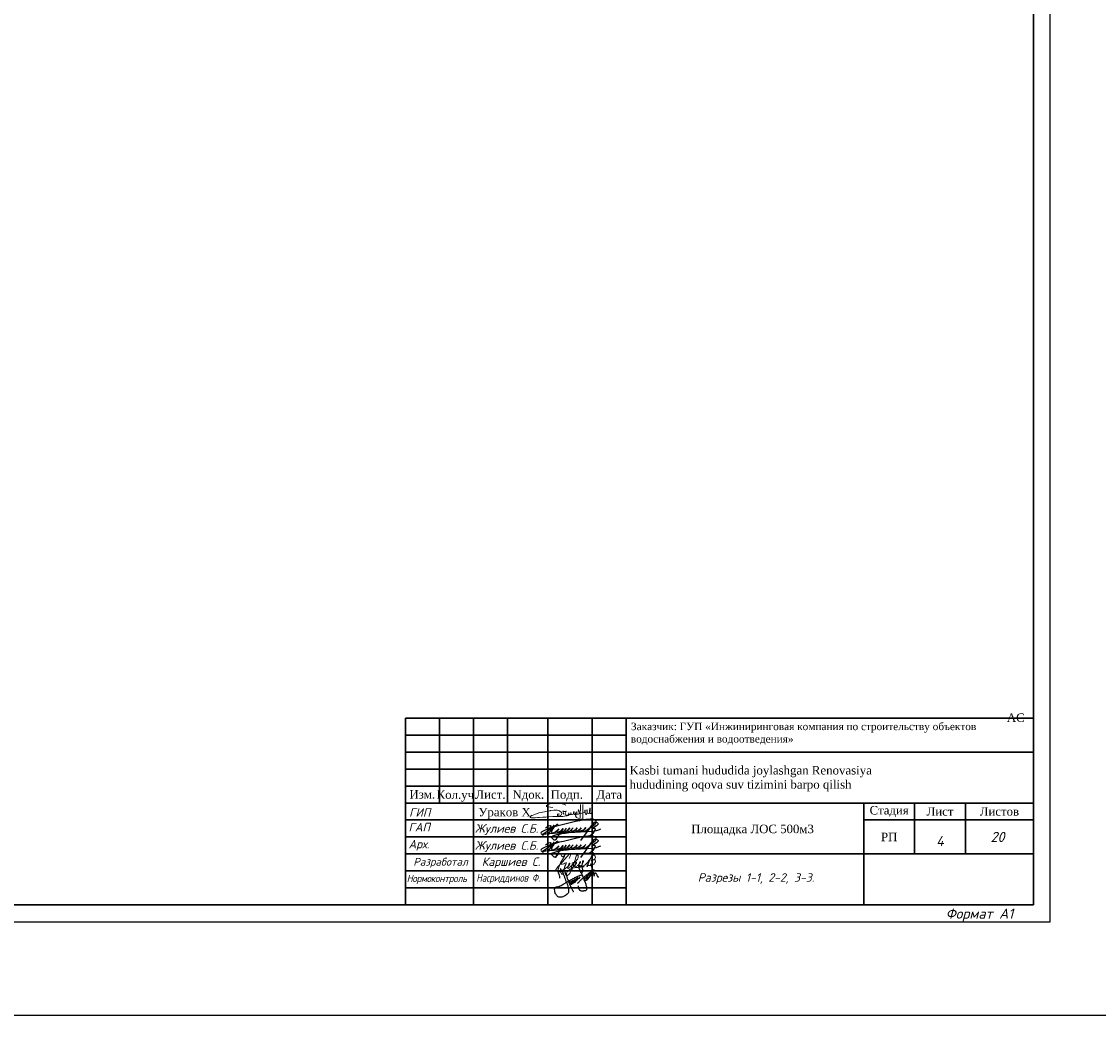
# Model space of a CAD drawing. Extents: x -119078 to 1619993, y 264752 to 340742.
# Tile 47 of 220: x 334367 to 366106, y 264752 to 294043. Entities that reach past the tile are written whole.
import ezdxf
from ezdxf.enums import TextEntityAlignment as Align

# ---------------------------------------------------------------- set-up
doc = ezdxf.new("R2010")
doc.units = 0
doc.header["$MEASUREMENT"] = 0
doc.linetypes.add('CONTI', pattern=[0])
doc.layers.get('0').update_dxf_attribs({"color": 250, "linetype": 'CONTI'})
for name, color, linetype in [('BC-Form$1$SHEET-TEXT', 7, 'Continuous'), ('PDF _Геометрия', 250, 'Continuous'), ('PDF _Текст', 7, 'Continuous'), ('SHTAMP', 250, 'Continuous')]:
    doc.layers.add(name, color=color, linetype=linetype)
doc.layers.add('Графа', color=7, linetype='Continuous', lineweight=30)
doc.layers.add('НАДПИСИ', color=7, linetype='Continuous', lineweight=13)
doc.layers.add('ПОДПИСИ', color=7, linetype='Continuous', lineweight=25, true_color=0xffffff)
doc.styles.add('ISO', font='times.ttf')
doc.styles.add('ISOCPEUR', font='isocpeui.ttf')
doc.styles.add('PDF ISOCPEUR Italic', font='isocpeui.ttf')
doc.styles.add('style2', font='times.ttf', dxfattribs={"height": 350})
doc.styles.add('ГОСТ 250', font='isocpeui.ttf', dxfattribs={"height": 250})
doc.styles.add('ГОСТ 300', font='isocpeui.ttf', dxfattribs={"height": 250})
doc.styles.add('ГОСТ 350', font='isocpeui.ttf', dxfattribs={"height": 350})

# ---------------------------------------------------------------- blocks, each defined once
blk = doc.blocks.new('подпис')
at = {"layer": 'ПОДПИСИ', "color": 5, "lineweight": 25}
for points in [[(11455381, 532519), (11455520, 532605, 0.17903), (11455562, 532678, 0.263953), (11455546, 532731, 0.190204), (11455439, 532772, 0.042436), (11455181, 532752, 0.013899), (11454174, 532517), (11454115, 532493), (11453882, 532380, 0.221782), (11453847, 532334, 0.270492), (11453872, 532305), (11455179, 532410)], [(11454538, 532484), (11454488, 532398, 0.645288), (11454510, 532376, 0.12897), (11454636, 532493), (11454594, 532430), (11454582, 532414, 0.693858), (11454605, 532387, 0.10028), (11454701, 532446), (11454746, 532507), (11454701, 532446), (11454684, 532424, 0.631808), (11454708, 532389, 0.142677), (11454805, 532452), (11454848, 532505), (11454805, 532452, 0.201941), (11454797, 532429, 0.536095), (11454830, 532405, 0.097167), (11454944, 532462), (11454981, 532503), (11454944, 532462, 0.197087), (11454932, 532431, 0.488157), (11454970, 532409, 0.093089), (11455064, 532466), (11455099, 532503), (11455064, 532466, 0.226804), (11455048, 532431, 0.355416), (11455073, 532410, 0.127937), (11455201, 532468), (11455246, 532517), (11455201, 532468, 0.196233), (11455177, 532420, 0.529409), (11455206, 532400, 0.061232), (11455381, 532519), (11455512, 532676), (11455381, 532519), (11455075, 532109)], [(11455512, 532676, -0.143099), (11455604, 532656, -0.470936), (11455617, 532604, -0.126724), (11455422, 532482), (11455497, 532497, -0.517832), (11455533, 532462, -0.176475), (11455420, 532289, -0.173079), (11455271, 532233, -0.163306), (11455188, 532261)], [(11453991, 532491, -0.163413), (11454129, 532576, -0.667806), (11454158, 532540, -0.079434), (11453917, 532276, -0.866542), (11453898, 532297), (11453923, 532319), (11454158, 532478), (11454199, 532507), (11454264, 532591), (11454072, 532309)], [(11454383, 532593, 0.619534), (11454360, 532609), (11454273, 532534, 0.114252), (11454185, 532395, 0.215538), (11454192, 532353, 0.240273), (11454245, 532349, 0.08858), (11454403, 532470), (11454351, 532410), (11454342, 532400, 0.539095), (11454362, 532374, 0.111916), (11454481, 532411), (11454538, 532484), (11454481, 532411), (11454317, 532146, -0.358423), (11454264, 532125), (11454185, 532207, -0.402126), (11454221, 532260, -0.058846), (11454732, 532356), (11455438, 532399, 0.09128), (11455712, 532476)]]:
    blk.add_lwpolyline(points, format="xyb", dxfattribs=at)
blk.add_lwpolyline([(11454115, 532493), (11454174, 532517)], dxfattribs=at)
blk = doc.blocks.new('A$C6E532752')
at = {"color": 5, "lineweight": 25}
for points in [[(2743, 2429), (2709, 2488), (2682, 2516), (2685, 2488), (2725, 2429), (2737, 2401), (2759, 2329), (2784, 2236), (2802, 2186), (2816, 2124), (2836, 2048), (2868, 1947), (2878, 1890), (2884, 1840), (2893, 1773), (2934, 1685), (2949, 1650), (2957, 1619), (2962, 1588), (2967, 1626), (2967, 1657), (2971, 1688), (2988, 1767), (3019, 1821), (3030, 1831), (3088, 1813), (3106, 1778), (3119, 1748), (3153, 1695), (3166, 1642), (3207, 1585), (3241, 1543), (3278, 1532), (3308, 1535)], [(385, 1433), (380, 1569), (321, 1749), (258, 1944), (210, 2040), (245, 2007), (287, 1975), (353, 1931), (399, 1918), (436, 1916), (474, 1941), (484, 1982), (467, 2067), (448, 2120), (427, 2157), (466, 2093), (506, 2007), (555, 1922), (602, 1823), (711, 1592), (749, 1491), (825, 1291), (868, 1187), (943, 996), (982, 875), (1013, 754), (1033, 630), (1049, 522), (1043, 416), (1007, 308), (929, 226), (815, 136), (704, 81), (535, 13), (402, 1), (314, 18), (227, 71), (137, 159), (35, 347), (12, 492), (8, 661), (75, 751), (214, 814), (217, 817), (216, 775), (183, 707), (202, 722), (286, 778), (362, 823), (424, 853), (563, 928), (732, 1029), (845, 1105), (994, 1192), (1118, 1257), (1274, 1345), (1396, 1407), (1523, 1482), (1750, 1594), (1859, 1632), (1962, 1660), (1991, 1660), (2000, 1660), (1991, 1645), (1977, 1626), (1958, 1608)], [(795, 1930), (766, 1944), (747, 1958), (732, 1969), (756, 1919), (777, 1862), (824, 1731), (861, 1650), (907, 1552), (928, 1465), (971, 1361), (999, 1299), (1019, 1250), (1060, 1148), (1086, 1070), (1110, 993), (1161, 879), (1222, 766), (1252, 693), (1282, 624), (1325, 551), (1377, 469), (1387, 437), (1386, 415), (1369, 406), (1365, 409)], [(1707, 1036), (1747, 1085), (1819, 1144), (1891, 1238), (1979, 1313), (2059, 1391), (2165, 1488), (2229, 1542), (2393, 1677), (2462, 1724), (2559, 1807), (2641, 1860), (2722, 1913), (2859, 2009), (2948, 2051), (2989, 2062), (2996, 2055)], [(2046, 1804), (2070, 1872), (2101, 1944), (2114, 2003), (2114, 2056), (2099, 2124), (2074, 2222), (2014, 2300), (1903, 2360), (1855, 2376), (1801, 2377), (1790, 2368), (1792, 2336), (1800, 2288), (1808, 2236), (1818, 2191), (1846, 2131), (1865, 2061), (1890, 2014), (1957, 1858), (2009, 1770), (2053, 1685), (2113, 1541), (2153, 1434), (2222, 1250), (2279, 1118), (2326, 993), (2364, 847), (2392, 705), (2399, 624), (2394, 571), (2362, 528), (2328, 505), (2294, 490), (2254, 483), (2188, 477), (2145, 466), (2062, 466), (2017, 466), (1987, 466), (1945, 488), (1913, 509), (1883, 532), (1855, 575), (1823, 639), (1802, 682), (1783, 739), (1781, 758), (1779, 801), (1777, 848)], [(2279, 1502), (2265, 1461), (2269, 1420), (2262, 1364), (2265, 1307), (2279, 1265), (2318, 1252), (2345, 1254), (2408, 1314), (2444, 1368), (2453, 1397), (2475, 1468), (2472, 1514), (2466, 1559), (2461, 1588), (2461, 1627), (2469, 1644), (2486, 1658), (2454, 1623), (2450, 1578), (2446, 1520), (2451, 1481), (2483, 1457), (2515, 1454), (2551, 1457), (2569, 1493), (2574, 1512), (2589, 1561), (2590, 1562)], [(2397, 1571), (2370, 1532), (2367, 1503), (2363, 1469), (2365, 1423), (2380, 1396), (2400, 1370), (2431, 1346), (2460, 1344), (2480, 1343), (2493, 1365), (2509, 1392), (2560, 1447), (2580, 1567), (2580, 1600), (2569, 1621), (2561, 1642), (2559, 1671), (2569, 1698), (2582, 1730), (2598, 1762), (2618, 1772)], [(2574, 1491), (2603, 1515), (2618, 1528), (2634, 1555), (2641, 1569), (2660, 1604), (2700, 1636), (2712, 1646), (2728, 1666), (2742, 1685), (2773, 1745), (2779, 1787), (2782, 1808), (2782, 1823), (2775, 1790), (2778, 1776), (2794, 1755), (2801, 1749), (2815, 1746), (2842, 1749)], [(2582, 1588), (2614, 1576), (2640, 1580), (2650, 1592), (2662, 1606), (2679, 1631), (2687, 1673), (2683, 1709), (2675, 1731), (2672, 1756), (2670, 1792), (2677, 1808), (2688, 1818), (2704, 1820), (2713, 1818)], [(1178, 1041), (1184, 1073), (1176, 1087), (1166, 1109), (1171, 1134), (1175, 1159), (1177, 1187), (1170, 1192), (1155, 1194), (1138, 1181), (1125, 1161), (1120, 1142), (1127, 1112), (1138, 1084), (1155, 1052), (1190, 1015), (1234, 985), (1242, 980), (1268, 979), (1299, 1007), (1323, 1038), (1339, 1067), (1360, 1126), (1356, 1168), (1352, 1190), (1349, 1211), (1349, 1234), (1349, 1252), (1349, 1274), (1336, 1239), (1333, 1223), (1331, 1214), (1303, 1209), (1299, 1204), (1292, 1181), (1255, 1176), (1246, 1151), (1262, 1110), (1275, 1085), (1290, 1052), (1311, 1034), (1336, 1025), (1363, 1024), (1376, 1037), (1388, 1050), (1400, 1068), (1415, 1091), (1432, 1156), (1432, 1174), (1430, 1222), (1431, 1266), (1434, 1282), (1437, 1297), (1451, 1312), (1473, 1314), (1479, 1329), (1484, 1345), (1526, 1340), (1527, 1344), (1546, 1371), (1546, 1380), (1542, 1322), (1532, 1234), (1508, 1194), (1491, 1173), (1470, 1154), (1447, 1141), (1418, 1134), (1396, 1131), (1373, 1136), (1360, 1149)], [(1432, 1173), (1448, 1157), (1470, 1132), (1480, 1125), (1492, 1119), (1505, 1118), (1514, 1125), (1521, 1131), (1537, 1145), (1550, 1156), (1574, 1181), (1594, 1207), (1603, 1226), (1607, 1239), (1610, 1253), (1618, 1282), (1623, 1317), (1626, 1344), (1633, 1391), (1631, 1422), (1631, 1443), (1618, 1419), (1610, 1399), (1600, 1381), (1603, 1340), (1618, 1317), (1635, 1297), (1651, 1291), (1665, 1290), (1718, 1369), (1719, 1381), (1720, 1403), (1732, 1431), (1741, 1451), (1744, 1471), (1745, 1490), (1738, 1508), (1729, 1509), (1728, 1503), (1719, 1486), (1713, 1471), (1705, 1444), (1705, 1428), (1716, 1413), (1732, 1404), (1746, 1399), (1763, 1396), (1785, 1399), (1799, 1408), (1822, 1417), (1835, 1426), (1857, 1435), (1869, 1444), (1878, 1455), (1881, 1471), (1881, 1481), (1878, 1494), (1875, 1503)], [(1530, 1229), (1542, 1212), (1557, 1204), (1585, 1194), (1591, 1202), (1609, 1200), (1619, 1205), (1645, 1223), (1669, 1249), (1676, 1260), (1685, 1281), (1698, 1313), (1704, 1324), (1704, 1324)]]:
    blk.add_spline(points, degree=3, dxfattribs=at)
blk = doc.blocks.new('A$C194E077B')
at = {"color": 5, "lineweight": 20}
for points in [[(42, -99), (83, -76), (96, -68), (110, -53), (122, -42), (131, -27), (137, -5), (137, 22), (125, 42), (110, 57), (100, 67), (80, 78), (58, 91), (13, 103), (-19, 112), (-87, 112), (-127, 112), (-231, 105), (-249, 100), (-271, 100), (-317, 88), (-348, 80), (-409, 70), (-436, 66), (-497, 49), (-543, 37), (-617, 24), (-665, 5), (-728, -12), (-787, -37), (-841, -58), (-859, -64), (-880, -77), (-894, -91), (-904, -101), (-904, -112), (-894, -123), (-871, -130), (-840, -134), (-808, -134), (-760, -134), (-737, -134), (-654, -127), (-612, -124), (-491, -116), (-389, -109), (-287, -102), (-158, -97), (-39, -97), (85, -89), (174, -89), (222, -82), (269, -75), (318, -67), (369, -63), (369, -63)], [(-162, 200), (-240, 221), (-364, 241), (-364, 276), (-310, 307), (-248, 324), (-145, 351), (-37, 351), (76, 351), (195, 319), (266, 278)], [(0, 0), (0, -92)], [(41, 2), (41, -98)], [(203, -24), (196, 1), (191, 21), (185, 44), (185, 65), (176, 81), (169, 93), (189, 73), (200, 70), (220, 70), (242, 70), (259, 75), (272, 78), (279, 90), (279, 70), (274, 51), (262, 26), (252, 0), (252, -16), (261, -33), (282, -45), (303, -50), (329, -43), (347, -33), (361, -19), (368, -6), (371, 33), (368, -6), (372, -22), (382, -27), (392, -33), (406, -29), (418, -26), (433, -12), (438, -3), (438, 39), (438, -3), (453, -18), (464, -25), (477, -25), (504, -20), (521, -3), (528, 9), (524, 23), (522, 41), (522, 48), (526, 55), (535, 63), (549, 63), (569, 49), (579, 25), (585, 1), (580, -18), (565, -26), (549, -26), (531, -8), (528, 9)], [(835, 300), (835, -171), (799, -177), (729, -165), (620, -121), (593, -75), (602, -42), (665, -20), (730, 7), (798, 17), (885, 36), (885, 36), (905, 45)], [(593, 2), (615, 20), (621, 30), (635, 45), (637, 70), (635, 45), (635, 19), (646, 1), (664, -10), (680, -10), (701, 0), (705, 13), (705, 35), (699, 66), (686, 94), (680, 122)], [(682, 123), (691, 107), (705, 87), (717, 87)], [(748, 299), (746, -138)], [(898, 116), (898, 60), (906, 31), (917, -11)], [(910, 55), (903, 116)], [(952, -13), (967, 14), (978, 53), (978, 112), (973, 131)], [(962, 114), (967, 97), (978, 53), (987, 20), (1013, 5), (1032, 10), (1061, 39), (1076, 96), (1076, 123), (1074, 180)], [(1064, 182), (1056, 151), (1045, 113), (1045, 80), (1055, 46), (1070, 20), (1088, 9), (1109, 9), (1132, 31), (1138, 57), (1138, 93)]]:
    blk.add_lwpolyline(points, dxfattribs=at)
for centre, radius, start, end in [((681, 122), 1.13, 41.4, 190.5897), ((901, 116), 2.8, 15.3098, 164.5601), ((899, 54), 10.7, 301.2071, 10.1496), ((979, 116), 16.6, 111.912, 188.6151), ((1068, 178), 5.72, 18.1801, 138.9915), ((935, -4), 19.1, 202.8625, 330.9274)]:
    blk.add_arc(centre, radius, start, end, dxfattribs=at)
blk = doc.blocks.new('ПЛДПИС')
at = {"color": 0, "linetype": 'ByBlock', "lineweight": 9}
for points in [[(1768167, 34601), (1768274, 34710), (1768312, 34693), (1768357, 34634), (1768439, 34683), (1768465, 34730), (1768458, 34730), (1768452, 34716), (1768444, 34693), (1768248, 34291), (1768239, 34262), (1768224, 34236), (1768215, 34224), (1768175, 34213), (1768276, 34380), (1768300, 34412), (1768456, 34579), (1768495, 34627), (1768529, 34664), (1768567, 34702), (1768592, 34709), (1768598, 34695), (1768596, 34655), (1768563, 34579)], [(1768291, 34400), (1768434, 34437), (1768462, 34447), (1768479, 34446), (1768464, 34405), (1768450, 34379), (1768443, 34362), (1768432, 34337), (1768424, 34314), (1768403, 34251), (1768390, 34195), (1768377, 34148), (1768363, 34113), (1768320, 34171), (1768390, 34246), (1768422, 34269), (1768477, 34304), (1768517, 34328), (1768535, 34345), (1768555, 34375), (1768568, 34396), (1768582, 34424), (1768584, 34440), (1768567, 34435), (1768560, 34422), (1768555, 34411), (1768548, 34391), (1768537, 34364), (1768531, 34347), (1768524, 34324), (1768521, 34309), (1768519, 34300), (1768519, 34289), (1768544, 34292), (1768564, 34304), (1768593, 34331), (1768637, 34368), (1768668, 34404), (1768686, 34438), (1768686, 34457), (1768678, 34464), (1768654, 34428), (1768646, 34402), (1768637, 34371), (1768633, 34343), (1768632, 34323), (1768635, 34310), (1768652, 34308), (1768663, 34317), (1768696, 34351), (1768732, 34384), (1768762, 34415), (1768778, 34444), (1768780, 34462), (1768775, 34466), (1768760, 34450), (1768751, 34420), (1768740, 34380), (1768734, 34359), (1768732, 34347), (1768736, 34333), (1768748, 34323), (1768768, 34330), (1768801, 34358), (1768825, 34380), (1768869, 34428), (1768893, 34461), (1768900, 34485), (1768892, 34487), (1768873, 34465), (1768858, 34431), (1768850, 34405), (1768845, 34386), (1768845, 34357), (1768850, 34342), (1768867, 34334), (1768880, 34339), (1768915, 34364), (1768944, 34396), (1768964, 34438), (1768983, 34482), (1768980, 34511), (1768959, 34502), (1768953, 34480), (1768949, 34444), (1768944, 34409), (1768941, 34371), (1768942, 34347), (1768944, 34344), (1768954, 34339), (1768979, 34347), (1769007, 34370), (1769056, 34414), (1769101, 34463), (1769168, 34549), (1769212, 34624), (1769245, 34696), (1769263, 34731), (1769265, 34761), (1769252, 34754), (1769242, 34732), (1769241, 34724), (1769233, 34693), (1769221, 34653), (1769196, 34589), (1769166, 34514), (1769144, 34459), (1769121, 34409), (1769111, 34382), (1769099, 34350), (1769096, 34345), (1769092, 34342), (1769085, 34339), (1769087, 34355), (1769094, 34373), (1769101, 34389), (1769126, 34445), (1769163, 34518), (1769186, 34556), (1769203, 34585), (1769232, 34625), (1769258, 34661), (1769292, 34681), (1769309, 34674), (1769332, 34643), (1769333, 34586), (1769305, 34557), (1769265, 34526), (1769235, 34515), (1769217, 34514), (1769213, 34521), (1769263, 34541), (1769302, 34539), (1769332, 34526), (1769343, 34499), (1769323, 34458), (1769301, 34426), (1769267, 34400), (1769223, 34379), (1769168, 34371), (1769130, 34373), (1769121, 34381), (1769121, 34411)], [(1768636, 34367), (1768797, 34545), (1768832, 34624), (1768811, 34686), (1768788, 34673), (1768773, 34647), (1768752, 34588), (1768723, 34494), (1768702, 34421), (1768681, 34356), (1768651, 34269), (1768487, 34082), (1768486, 34142), (1768627, 34279), (1768815, 34318), (1769007, 34332)]]:
    blk.add_spline(points, degree=3, dxfattribs=at)
blk = doc.blocks.new('A$Cbab827f9')
at = {"layer": 'Графа'}
for p, q in [((-18500, 5500), (0, 5500)), ((-18500, 5500), (0, 5500)), ((-18500, 5500), (-18500, 0)), ((-17500, 5500), (-17500, 3000)), ((-16500, 5500), (-16500, 0)), ((-15500, 5500), (-15500, 3000)), ((-14314, 5500), (-14314, 0)), ((-13000, 5500), (-13000, 0)), ((-12000, 5500), (-12000, 0)), ((0, 5500), (0, 0)), ((0, 5500), (0, 0)), ((-18500, 5000), (-12000, 5000)), ((-18500, 4500), (-12000, 4500)), ((-12000, 4500), (0, 4500)), ((-18500, 4000), (-12000, 4000)), ((-18500, 3500), (-12000, 3500)), ((-18500, 3000), (0, 3000)), ((-5000, 3000), (-5000, 0)), ((-3500, 3000), (-3500, 1500)), ((-2000, 3000), (-2000, 1500)), ((-18500, 2500), (-12000, 2500)), ((-5000, 2500), (0, 2500)), ((-18500, 2000), (-12000, 2000)), ((-18500, 1500), (-12000, 1500)), ((-12000, 1500), (0, 1500)), ((-18500, 1000), (-12000, 1000)), ((-18500, 500), (-12000, 500)), ((-18500, 0), (0, 0)), ((-18500, 0), (0, 0))]:
    blk.add_line(p, q, dxfattribs=at)
at = {"color": 7, "lineweight": 30, "xscale": 0.8941363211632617, "yscale": 0.8941363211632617, "zscale": 0.8941363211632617}
blk.add_blockref('A$C194E077B', (-14020, 2684), dxfattribs=at)
at = {"color": 1, "lineweight": 15, "xscale": 0.9504, "yscale": 0.9504, "zscale": 0.9504}
for p in [(-10900254, -503824), (-10900254, -504324)]:
    blk.add_blockref('подпис', p, dxfattribs=at)
at = {"color": 5, "linetype": 'ByBlock', "lineweight": 9}
blk.add_blockref('ПЛДПИС', (-1782243, -33214), dxfattribs=at)
at = {"color": 2, "lineweight": 40, "xscale": 0.3934101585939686, "yscale": 0.3934101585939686, "zscale": 0.3934101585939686}
blk.add_blockref('A$C6E532752', (-14109, 221), dxfattribs=at)
at = {"style": 'ISOCPEUR'}
for s, p in [('ГAП            ', (-18415, 2164)), ('Арх.  ', (-18415, 1664))]:
    blk.add_text(s, height=250, dxfattribs=at).set_placement(p)
at = {"color": 7, "linetype": 'ByBlock', "lineweight": 25, "style": 'ГОСТ 300'}
blk.add_text('20', height=300, dxfattribs=at).set_placement((-1261, 1850, 0))
at = {"color": 18, "lineweight": 30, "true_color": 0x000000, "insert": (-780, 5640), "char_height": 300, "attachment_point": 1, "style": 'ISO'}
blk.add_mtext_dynamic_manual_height_columns('\\pi14405.478;{\\C256; \\H0.83333x;\\C7;АС}', width=5530.42, gutter_width=2000, heights=[0], dxfattribs=at)
at = {"color": 7, "lineweight": 20, "insert": (-16356, 2857), "char_height": 250, "attachment_point": 1, "style": 'ISO'}
blk.add_mtext_dynamic_manual_height_columns('Ураков Х', width=2171.11, gutter_width=1500, heights=[0], dxfattribs=at)
at = {"insert": (-18397, 2846, 0), "char_height": 250, "attachment_point": 1, "style": 'ISOCPEUR'}
blk.add_mtext_dynamic_manual_height_columns('ГИП', width=1128.03, gutter_width=1500, heights=[0], dxfattribs=at)
at = {"attachment_point": 1}
for s, insert, char_height, width, style in [('\\pxi7.19849;Площадка ЛОС 500м3', (-11883, 2361), 250, 5930.2, 'ISO'), ('{\\W0.95;\\T0.95;Нормоконтроль}', (-18469, 881), 210, 1971.75, 'ISOCPEUR')]:
    blk.add_mtext(s, dxfattribs=dict(at, insert=insert, char_height=char_height, width=width, style=style))
at = {"color": 3, "lineweight": 30, "insert": (-16415, 911), "char_height": 230, "width": 2499.02, "attachment_point": 1, "style": 'PDF ISOCPEUR Italic'}
blk.add_mtext('\\pt500;{\\W0.8;\\C7;Насриддинов Ф.}', dxfattribs=at)
at = {"layer": 'BC-Form$1$SHEET-TEXT', "width": 12000, "attachment_point": 5, "style": 'ГОСТ 350'}
for s, insert, char_height in [('Разработал', (-17469, 1237), 230), ('Каршиев С.', (-15395, 1237), 250)]:
    blk.add_mtext(s, dxfattribs=dict(at, insert=insert, char_height=char_height))
at = {"layer": 'SHTAMP', "style": 'ГОСТ 250'}
for p in [(-16456, 2123), (-16456, 1623)]:
    blk.add_text('Жулиев С.Б. ', height=250, dxfattribs=at).set_placement(p)
at = {"layer": 'SHTAMP', "attachment_point": 4, "style": 'style2'}
for s, insert, char_height, width in [('\\pxi0.02539,ql;Заказчик: ГУП «Инжиниринговая компания по строительству объектов водоснабжения и водоотведения» ', (-11864, 5041), 220, 10364.55), ('{\\H1.00436x;\\C7;Kasbi tumani hududida joylashgan Renovasiya \\Phududining oqova suv tizimini barpo\\C256; qilish}', (-11901, 3715), 250, 11834.1)]:
    blk.add_mtext(s, dxfattribs=dict(at, insert=insert, char_height=char_height, width=width))
at = {"layer": 'НАДПИСИ', "linetype": 'Continuous', "ltscale": 1000, "style": 'ISO'}
for s, p in [('Изм.', (-18009, 3255)), ('Кол.уч.', (-16988, 3248)), ('Лист.', (-16000, 3250)), ('Nдок.', (-14885, 3250)), ('Подп.', (-13750, 3250)), ('Дата', (-12500, 3250))]:
    blk.add_text(s, height=250, dxfattribs=at).set_placement(p, align=Align.MIDDLE_CENTER)
at = {"layer": 'НАДПИСИ', "linetype": 'Continuous', "ltscale": 1000, "char_height": 250, "attachment_point": 5, "style": 'ISO'}
for s, insert, width in [('Стадия', (-4250, 2750), 1400), ('Лист', (-2750, 2750), 1400), ('Листов', (-1000, 2750), 1900), ('РП', (-4250, 2000), 12000)]:
    blk.add_mtext(s, dxfattribs=dict(at, insert=insert, width=width))

msp = doc.modelspace()

# ---------------------------------------------------------------- linework, layer by layer
at = {"color": 3}
msp.add_lwpolyline([(919564.339, 264752.208), (-119077.586, 264752.208), (-119077.586, 340741.932), (919564.339, 340741.932)], close=True, dxfattribs=at)
at = {"layer": 'PDF _Геометрия', "lineweight": -3}
msp.add_lwpolyline([(280587.021, 267513.75), (364687.021, 267513.75), (364687.021, 326913.75), (280587.021, 326913.75)], close=True, dxfattribs=at)
at = {"layer": 'PDF _Геометрия', "lineweight": 30}
msp.add_lwpolyline([(282587.021, 268013.75), (364187.021, 268013.75), (364187.021, 326413.75), (282587.021, 326413.75)], close=True, dxfattribs=at)

# ---------------------------------------------------------------- block references
at = {"color": 1, "lineweight": 30}
msp.add_blockref('A$Cbab827f9', (364187.475, 268013.296), dxfattribs=at)

# ---------------------------------------------------------------- texts
at = {"layer": 'PDF _Текст', "lineweight": 30, "attachment_point": 7, "style": 'PDF ISOCPEUR Italic'}
for s, insert, char_height in [('4', (361321.434, 269743.234), 299.975), ('Разрезы 1-1, 2-2, 3-3.', (354297.771, 268625.462), 249.99723), ('Формат A1', (361604.093, 267522.743), 299.9754)]:
    msp.add_mtext(s, dxfattribs=dict(at, insert=insert, char_height=char_height))

doc.saveas('drawing.dxf')
